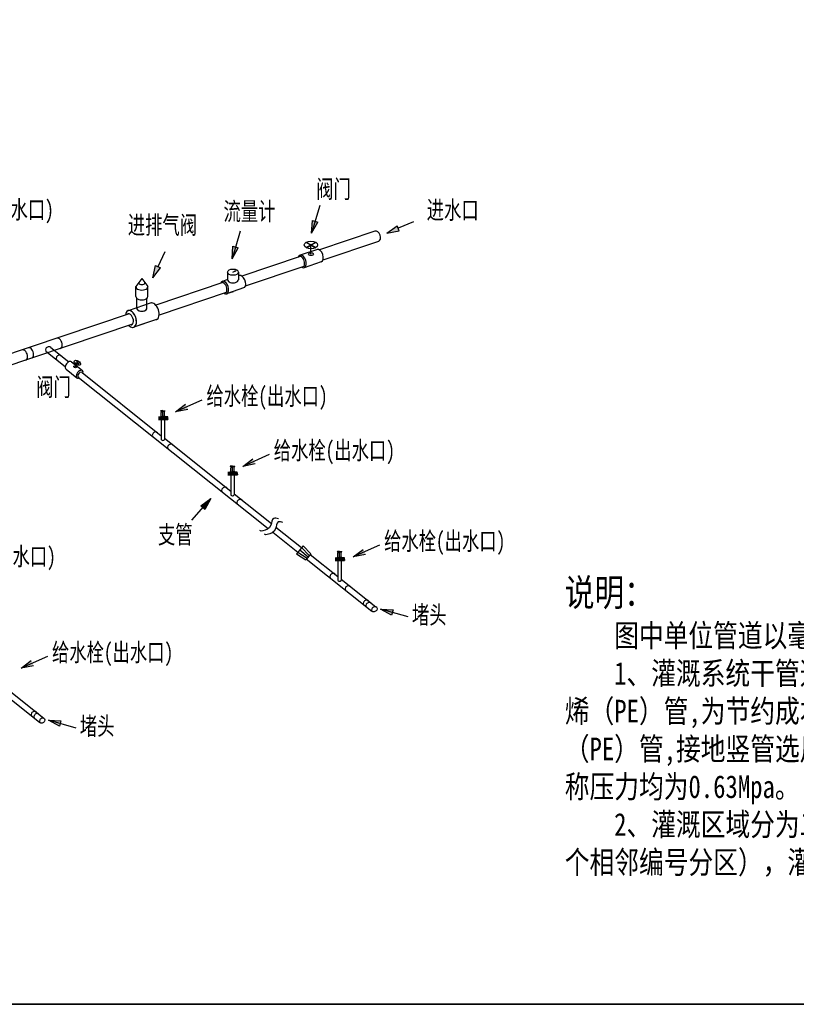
# Model space of a CAD drawing. Extents: x 464172 to 473094, y 3847158 to 3855433.
# Tile 61 of 98: x 467969 to 468312, y 3853429 to 3853863. Entities that reach past the tile are written whole.
import ezdxf

# ---------------------------------------------------------------- set-up
doc = ezdxf.new("R2010")
doc.units = 0
doc.layers.get('0').update_dxf_attribs({"linetype": 'CONTINUOUS'})
doc.styles.add('GB', font='FangSong_GB2312.ttf', dxfattribs={"width": 0.8})
doc.styles.get("Standard").update_dxf_attribs({"font": 'rs.shx', "bigfont": 'hztxt.shx'})

# ---------------------------------------------------------------- blocks, each defined once
blk = doc.blocks.new('142144')
for points in [[(261.48, 99.57), (264.21, 104.42), (261.86, 105.12)], [(294.67, 99.57), (300.15, 100.52), (299.2, 102.79)], [(226.41, 88.15), (229.14, 93), (226.79, 93.7)], [(191.51, 79.72), (192.61, 85.17), (194.85, 84.16)], [(227.48, 82.83), (228.18, 83.07), (227.8, 82.65)], [(201.52, 20.63), (205.96, 23.98), (206.97, 21.73)], [(231.21, -3.41), (235.65, -0.06), (236.66, -2.3)], [(217.07, -17.58), (214.44, -22.47), (212.58, -20.86)], [(279.88, -43.39), (284.31, -40.04), (285.32, -42.28)], [(291.87, -66.35), (297.42, -66.64), (296.75, -69.01)], [(133.42, -92.46), (137.85, -89.11), (138.87, -91.36)], [(145.41, -115.43), (150.96, -115.71), (150.29, -118.08)]]:
    blk.add_hatch(color=256).paths.add_polyline_path(points)
for p, q in [((265.13, 111.77), (261.48, 99.57)), ((261.48, 99.57), (261.86, 105.12)), ((261.48, 99.57), (264.21, 104.42)), ((261.86, 105.12), (264.21, 104.42)), ((306.41, 104.47), (299.68, 101.66)), ((230.05, 100.34), (226.41, 88.15)), ((294.67, 99.57), (299.2, 102.79)), ((294.67, 99.57), (300.15, 100.52)), ((300.15, 100.52), (299.2, 102.79)), ((196.72, 91.33), (193.73, 84.67)), ((226.41, 88.15), (226.79, 93.7)), ((226.41, 88.15), (229.14, 93)), ((226.79, 93.7), (229.14, 93)), ((259.14, 95.52), (263.31, 93.1)), ((259.14, 93.1), (263.31, 95.52)), ((259.14, 93.11), (263.32, 95.52)), ((259.14, 95.52), (263.32, 93.11)), ((261.23, 90.3), (261.23, 94.31)), ((261.23, 90.3), (261.23, 94.31)), ((191.51, 79.72), (192.61, 85.17)), ((191.51, 79.72), (194.85, 84.16)), ((192.61, 85.17), (194.85, 84.16)), ((226.83, 82.29), (227.62, 82.75)), ((227.48, 82.83), (228.18, 83.07)), ((227.8, 82.65), (227.48, 82.83)), ((228.18, 83.07), (227.8, 82.65)), ((186.63, 79.47), (183.97, 75.92)), ((186.63, 79.47), (189.3, 75.92)), ((224.47, 82.29), (224.47, 78.92)), ((229.2, 82.29), (229.2, 78.92)), ((183.97, 71.62), (183.97, 75.92)), ((189.3, 71.62), (189.3, 75.92)), ((184.43, 66.33), (184.43, 70.75)), ((188.84, 66.33), (188.84, 70.75)), ((153.2, 39.53), (158.02, 35.63)), ((155.58, 42.75), (160.4, 38.84)), ((156.97, 42.33), (159.46, 42.3)), ((156.97, 42.33), (159.46, 42.3)), ((157.16, 40.53), (158.21, 42.32)), ((157.16, 40.53), (158.21, 42.32)), ((157.6, 43.4), (158.83, 41.23)), ((157.6, 43.4), (158.83, 41.23)), ((213.12, 25.86), (201.52, 20.63)), ((201.52, 20.63), (205.96, 23.98)), ((206.97, 21.73), (201.52, 20.63)), ((193.95, 18.48), (195.09, 18.48)), ((193.95, 18.38), (195.09, 18.38)), ((193.95, 18.19), (195.09, 18.19)), ((193.95, 18.09), (195.09, 18.09)), ((193.95, 18), (198.17, 18)), ((193.95, 17.63), (198.17, 17.63)), ((193.95, 17.63), (198.17, 17.63)), ((194.33, 17.63), (194.33, 18)), ((194.33, 17.63), (194.33, 17.27)), ((195.95, 21.21), (194.96, 21.17)), ((195.95, 21), (194.97, 21.04)), ((195.13, 18.63), (195.06, 18.48)), ((195.13, 18), (195.08, 18.09)), ((195.09, 18.79), (195.23, 18.99)), ((195.09, 18.63), (195.09, 18.79)), ((195.09, 18.63), (195.95, 18.63)), ((195.09, 18.09), (195.09, 18.48)), ((195.09, 18.29), (195.95, 18.29)), ((195.23, 18.99), (195.23, 20.43)), ((195.71, 20.91), (195.95, 20.91)), ((195.95, 17.25), (195.95, 21.21)), ((195.95, 21.21), (196.94, 21.17)), ((195.95, 21), (196.94, 21.04)), ((196.2, 20.91), (195.95, 20.91)), ((196.81, 18.63), (195.95, 18.63)), ((196.81, 18.29), (195.95, 18.29)), ((196.67, 18.99), (196.67, 20.43)), ((196.81, 18.79), (196.67, 18.99)), ((196.77, 18.63), (196.85, 18.48)), ((196.78, 18), (196.83, 18.09)), ((196.81, 18.63), (196.81, 18.79)), ((196.81, 18.09), (196.81, 18.48)), ((197.95, 18.48), (196.81, 18.48)), ((197.95, 18.38), (196.81, 18.38)), ((197.95, 18.19), (196.81, 18.19)), ((197.95, 18.09), (196.81, 18.09)), ((197.78, 17.63), (197.78, 18)), ((197.78, 17.63), (197.78, 17.27)), ((198.17, 17.63), (198.17, 18)), ((198.17, 17.63), (198.17, 17.27)), ((193.95, 17.27), (198.17, 17.27)), ((195.22, 17.26), (195.22, 8.47)), ((195.22, 17.25), (196.68, 17.25)), ((196.68, 17.25), (196.68, 8.46)), ((242.81, 1.82), (231.21, -3.41)), ((226.58, -3.24), (225.59, -3.28)), ((226.58, -3.45), (225.6, -3.41)), ((225.86, -5.46), (225.86, -4.03)), ((226.34, -3.55), (226.58, -3.55)), ((226.58, -7.2), (226.58, -3.24)), ((226.58, -3.24), (227.58, -3.28)), ((226.58, -3.45), (227.57, -3.41)), ((226.83, -3.55), (226.58, -3.55)), ((227.31, -5.46), (227.31, -4.03)), ((231.21, -3.41), (235.65, -0.06)), ((236.66, -2.3), (231.21, -3.41)), ((224.58, -5.98), (225.72, -5.98)), ((224.58, -6.07), (225.72, -6.07)), ((224.58, -6.26), (225.72, -6.26)), ((224.58, -6.36), (225.72, -6.36)), ((224.58, -6.46), (228.8, -6.46)), ((224.58, -6.82), (228.8, -6.82)), ((224.58, -6.82), (228.8, -6.82)), ((224.58, -7.18), (228.8, -7.18)), ((224.97, -6.82), (224.97, -6.46)), ((224.97, -6.82), (224.97, -7.18)), ((225.76, -5.82), (225.69, -5.98)), ((225.76, -6.46), (225.71, -6.36)), ((225.72, -5.67), (225.86, -5.46)), ((225.72, -5.82), (225.72, -5.67)), ((225.72, -5.82), (226.58, -5.82)), ((225.72, -6.36), (225.72, -5.98)), ((225.72, -6.17), (226.58, -6.17)), ((225.86, -7.19), (225.86, -15.98)), ((225.86, -7.2), (227.31, -7.2)), ((227.45, -5.82), (226.58, -5.82)), ((227.45, -6.17), (226.58, -6.17)), ((227.45, -5.67), (227.31, -5.46)), ((227.31, -7.2), (227.31, -15.99)), ((227.4, -5.82), (227.48, -5.98)), ((227.41, -6.46), (227.46, -6.36)), ((227.45, -5.82), (227.45, -5.67)), ((227.45, -6.36), (227.45, -5.98)), ((228.59, -5.98), (227.45, -5.98)), ((228.59, -6.07), (227.45, -6.07)), ((228.59, -6.26), (227.45, -6.26)), ((228.59, -6.36), (227.45, -6.36)), ((228.41, -6.82), (228.41, -6.46)), ((228.41, -6.82), (228.41, -7.18)), ((228.8, -6.82), (228.8, -6.46)), ((228.8, -6.82), (228.8, -7.18)), ((208.71, -27.17), (217.07, -17.58)), ((212.58, -20.86), (217.07, -17.58)), ((214.44, -22.47), (212.58, -20.86)), ((217.07, -17.58), (214.44, -22.47)), ((291.47, -38.16), (279.88, -43.39)), ((273.85, -40.97), (272.86, -41.01)), ((273.85, -41.18), (272.86, -41.14)), ((272.99, -43.4), (273.13, -43.2)), ((272.99, -43.56), (272.99, -43.4)), ((273.13, -43.2), (273.13, -41.76)), ((273.61, -41.28), (273.85, -41.28)), ((273.85, -44.93), (273.85, -40.97)), ((273.85, -40.97), (274.84, -41.01)), ((273.85, -41.18), (274.84, -41.14)), ((274.09, -41.28), (273.85, -41.28)), ((274.57, -43.2), (274.57, -41.76)), ((274.71, -43.4), (274.57, -43.2)), ((274.71, -43.56), (274.71, -43.4)), ((279.88, -43.39), (284.31, -40.04)), ((285.32, -42.28), (279.88, -43.39)), ((271.85, -43.71), (272.99, -43.71)), ((271.85, -43.8), (272.99, -43.8)), ((271.85, -44), (272.99, -44)), ((271.85, -44.09), (272.99, -44.09)), ((271.85, -44.19), (276.06, -44.19)), ((271.85, -44.55), (276.06, -44.55)), ((271.85, -44.55), (276.06, -44.55)), ((271.85, -44.92), (276.06, -44.92)), ((272.23, -44.55), (272.23, -44.19)), ((272.23, -44.55), (272.23, -44.92)), ((273.03, -43.56), (272.95, -43.71)), ((273.02, -44.19), (272.98, -44.09)), ((272.99, -43.56), (273.85, -43.56)), ((272.99, -44.09), (272.99, -43.71)), ((272.99, -43.9), (273.85, -43.9)), ((273.12, -44.92), (273.12, -53.72)), ((273.12, -44.93), (274.58, -44.93)), ((274.71, -43.56), (273.85, -43.56)), ((274.71, -43.9), (273.85, -43.9)), ((274.58, -44.93), (274.58, -53.72)), ((274.67, -43.56), (274.75, -43.71)), ((274.68, -44.19), (274.72, -44.09)), ((274.71, -44.09), (274.71, -43.71)), ((275.85, -43.71), (274.71, -43.71)), ((275.85, -43.8), (274.71, -43.8)), ((275.85, -44), (274.71, -44)), ((275.85, -44.09), (274.71, -44.09)), ((275.68, -44.55), (275.68, -44.19)), ((275.68, -44.55), (275.68, -44.92)), ((276.06, -44.55), (276.06, -44.19)), ((276.06, -44.55), (276.06, -44.92)), ((304.11, -69.8), (291.87, -66.35)), ((296.75, -69.01), (291.87, -66.35)), ((291.87, -66.35), (297.42, -66.64)), ((297.42, -66.64), (296.75, -69.01)), ((145.02, -87.23), (133.42, -92.46)), ((133.42, -92.46), (137.85, -89.11)), ((138.87, -91.36), (133.42, -92.46)), ((157.66, -118.87), (145.41, -115.43)), ((150.29, -118.08), (145.41, -115.43)), ((145.41, -115.43), (150.96, -115.71)), ((150.96, -115.71), (150.29, -118.08))]:
    blk.add_line(p, q)
for points in [[(289.35, 100.31), (265.01, 92.11)], [(290.94, 95.83), (266.51, 87.6)], [(264.06, 92.35), (256.41, 89.78)], [(264.06, 92.35), (256.41, 89.78)], [(256.5, 89.25), (230.74, 80.58)], [(258.09, 84.77), (232.27, 76.08)], [(265.77, 86.8), (258.26, 84.27)], [(265.77, 86.8), (258.26, 84.27)], [(224.47, 79.01), (222.16, 78.23)], [(224.47, 79), (222.16, 78.23)], [(229.81, 80.8), (229.2, 80.6)], [(229.81, 80.8), (229.2, 80.6)], [(231.19, 80.73), (230.74, 80.58)], [(222.31, 77.74), (192.74, 67.79)], [(231.92, 75.5), (224.01, 72.72)], [(232.74, 76.24), (232.27, 76.08)], [(223.86, 73.25), (194.22, 63.27)], [(226.84, 73.67), (224.01, 72.72)], [(190.76, 68.73), (180.58, 65.3)], [(181.09, 63.87), (-125.25, -39.25)], [(192.2, 61.05), (183.04, 57.97)], [(193.03, 61.34), (192.19, 61.05)], [(193.03, 61.33), (192.2, 61.05)], [(182.48, 59.32), (-122, -43.17)], [(187.37, 59.43), (183.04, 57.97)], [(146.46, 49.07), (154.4, 42.73)], [(144.27, 47.48), (152.89, 40.6)], [(158.62, 36.02), (242.42, -30.88)], [(160.3, 38.02), (195.22, 10.14)], [(196.68, 8.98), (225.86, -14.31)], [(227.31, -15.47), (243.77, -28.61)], [(245.77, -30.21), (257.1, -39.26)], [(244.43, -32.48), (255.42, -41.25)], [(257.77, -38.47), (254.82, -41.95)], [(257.77, -38.47), (261.11, -41.97)], [(254.82, -41.95), (258.9, -44.57)], [(255.42, -41.25), (259.51, -43.85)], [(256.3, -40.21), (260, -43.27)], [(257.1, -39.26), (260.47, -42.72)], [(261.11, -41.97), (258.9, -44.57)], [(260.86, -42.26), (273.12, -52.04)], [(259.17, -44.25), (288.04, -67.3)], [(274.58, -53.21), (289.9, -65.44)], [(114.68, -94.89), (141.58, -116.37)], [(128.12, -102.28), (143.45, -114.51)]]:
    blk.add_lwpolyline(points)
for centre in [(194.9, 18.29), (197.01, 18.29), (225.53, -6.17), (227.64, -6.17), (272.8, -43.9), (274.9, -43.9)]:
    blk.add_circle(centre, 0.0827)
for centre, radius, start, end in [((194.98, 21.11), 0.068, 112.2674, 253.9746), ((195.71, 20.43), 0.479, 90, 180), ((196.2, 20.43), 0.479, 0, 90), ((196.92, 21.11), 0.068, 286.0254, 67.7326), ((197.95, 18.29), 0.192, 270, 90), ((197.95, 18.29), 0.0958, 270, 90), ((225.62, -3.35), 0.068, 112.2674, 253.9746), ((226.34, -4.03), 0.479, 90, 180), ((226.83, -4.03), 0.479, 0, 90), ((227.55, -3.35), 0.068, 286.0254, 67.7326), ((228.59, -6.17), 0.192, 270, 90), ((228.59, -6.17), 0.0958, 270, 90), ((272.88, -41.08), 0.068, 112.2674, 253.9746), ((273.61, -41.76), 0.479, 90, 180), ((274.09, -41.76), 0.479, 0, 90), ((274.82, -41.08), 0.068, 286.0254, 67.7326), ((275.85, -43.9), 0.192, 270, 90), ((275.85, -43.9), 0.0958, 270, 90)]:
    blk.add_arc(centre, radius, start, end)
for centre, major_axis, ratio, start_param, end_param in [((290.19, 98.08), (-0.76, 2.25), 0.707107, 3.141593, 6.283185), ((264.84, 89.56), (-0.93, 2.76), 0.57735, 3.141593, 6.283185), ((264.84, 89.56), (-0.93, 2.76), 0.57735, 3.141593, 6.283185), ((257.33, 87.03), (-0.93, 2.76), 0.57735, 2.52969, 6.902224), ((257.33, 87.03), (-0.93, 2.76), 0.57735, 2.52969, 6.902224), ((253.16, 85.62), (5.11, 1.72), 0.766393, 5.670193, 6.901454), ((253.16, 85.62), (5.11, 1.72), 0.766393, 5.670193, 6.896177), ((223.08, 75.48), (-0.93, 2.76), 0.57735, 2.52969, 6.902224), ((223.09, 75.48), (-0.93, 2.76), 0.57735, 2.52969, 6.902224), ((226.83, 78.92), (-2.36, 0), 0.57735, 0, 3.141593), ((230.59, 78.01), (-0.93, 2.76), 0.57735, 3.416798, 6.283185), ((186.63, 75.92), (-2.66, 0), 0.57735, 0, 3.141593), ((186.63, 77.55), (-1.33, 0), 0.57735, 5.79581, 9.936561), ((218.91, 74.07), (5.11, 1.72), 0.766393, 5.670193, 6.901454), ((186.63, 71.62), (-2.66, 0), 0.57735, 0, 3.141593), ((181.81, 61.64), (-1.24, 3.67), 0.57735, 2.244477, 7.206694), ((181.81, 61.64), (-1.24, 3.67), 0.57735, 2.52969, 6.902224), ((186.63, 66.33), (-2.2, 0), 0.57735, 6.246194, 9.424778), ((186.63, 66.33), (-2.2, 0), 0.57735, 0, 3.178584), ((191.8, 65), (-1.24, 3.67), 0.57735, 3.141593, 6.283185), ((181.3, 61.47), (-0.8, 2.39), 0.59438, 2.913552, 6.494296), ((150, 50.9), (-0.76, 2.25), 0.572867, 3.117355, 6.307423), ((134.7, 45.75), (-0.76, 2.25), 0.572867, 3.117355, 6.307423), ((137.43, 46.66), (-0.76, 2.25), 0.572867, 3.117355, 6.307423), ((145.36, 48.27), (1.09, 0.8), 0.750997, 0, 3.141593), ((150.03, 44.55), (1.09, 0.8), 0.750997, 0, 3.141593), ((154.36, 41.16), (-1.16, -1.63), 0.57735, 3.069409, 6.283185), ((159.21, 37.23), (-1.16, -1.63), 0.57735, 2.244028, 7.104142), ((159.41, 37.05), (-0.75, -1.06), 0.59438, 2.913552, 6.494296), ((192.48, 10.66), (1.09, 0.8), 0.750997, 0, 3.141593), ((195.95, 8.48), (-0.732, 0), 0.563581, 6.174869, 9.513451), ((199.21, 5.29), (1.09, 0.8), 0.750997, 0, 3.141593), ((223.05, -13.74), (1.09, 0.8), 0.750997, 0, 3.141593), ((226.58, -15.98), (-0.732, 0), 0.563581, 6.174869, 9.513451), ((229.77, -19.11), (1.09, 0.8), 0.750997, 0, 3.141593), ((270.75, -51.82), (1.09, 0.8), 0.750997, 0, 3.141593), ((273.85, -53.71), (-0.732, 0), 0.563581, 6.174869, 9.513451), ((277.48, -57.19), (1.09, 0.8), 0.750997, 0, 3.141593), ((285.48, -63.58), (1.09, 0.8), 0.750997, 0, 3.141593), ((286.69, -64.54), (1.09, 0.8), 0.750997, 0, 3.141593), ((289.14, -66.5), (1.09, 0.8), 0.750997, 0, 3.141593), ((139.02, -112.65), (1.09, 0.8), 0.750997, 0, 3.141593), ((140.23, -113.62), (1.09, 0.8), 0.750997, 0, 3.141593), ((142.68, -115.57), (1.09, 0.8), 0.750997, 0, 3.141593)]:
    blk.add_ellipse(centre, major_axis=major_axis, ratio=ratio, start_param=start_param, end_param=end_param)
for centre, major_axis in [((261.23, 94.31), (-2.95, 0)), ((261.23, 94.31), (-2.95, 0)), ((261.23, 90.3), (-1.1, 0)), ((261.23, 90.3), (-1.1, 0)), ((226.83, 82.29), (-2.36, 0)), ((226.83, 82.29), (-2.36, 0)), ((158.21, 42.32), (-1.32, 0.78)), ((158.21, 42.32), (-1.32, 0.78)), ((157.16, 40.53), (-0.491, 0.29)), ((157.16, 40.53), (-0.491, 0.29))]:
    blk.add_ellipse(centre, major_axis=major_axis, ratio=0.57735)
at = {"extrusion": (0, 0, -1)}
for centre in [(289.14, -66.5), (142.68, -115.57)]:
    blk.add_ellipse(centre, major_axis=(1.09, 0.8), ratio=0.750997, start_param=0, end_param=3.141593, dxfattribs=at)
at = {"start_tangent": (-0.956128, 0.292951), "end_tangent": (-0.862633, 0.50583)}
for points in [[(246.87, -26.54), (244.81, -26.33), (243.52, -29.39), (239.98, -31.9), (238.73, -31.77)], [(248.87, -28.15), (246.82, -27.94), (245.53, -30.99), (241.98, -33.5), (240.74, -33.38)]]:
    blk.add_spline(points, degree=3, dxfattribs=at)
at = {"style": 'GB', "width": 0.7}
for s, p in [('阀门', (263.49, 115)), ('给水栓(出水口)', (94.33, 105.92)), ('流量计', (222.66, 105.16)), ('进水口', (312.27, 105.73)), ('进排气阀', (180.44, 99.12)), ('阀门', (140.01, 27.62)), ('给水栓(出水口)', (215.11, 23.67)), ('给水栓(出水口)', (244.8, -0.36)), ('支管', (193.74, -37.5)), ('给水栓(出水口)', (293.46, -40.34)), ('给水栓(出水口)', (95.22, -47.11)), ('堵头', (305.74, -72.86)), ('给水栓(出水口)', (147, -89.42)), ('堵头', (159.28, -121.94))]:
    blk.add_text(s, height=8, dxfattribs=at).set_placement(p)

msp = doc.modelspace()

# ---------------------------------------------------------------- linework, layer by layer
at = {"color": 7, "lineweight": 35}
msp.add_lwpolyline([(467356.44, 3854497.91), (468868.44, 3854497.91), (468868.44, 3853428.71), (467356.44, 3853428.71)], close=True, dxfattribs=at)

# ---------------------------------------------------------------- block references
at = {"color": 1, "linetype": 'Continuous', "lineweight": -3}
msp.add_blockref('142144', (467836.36, 3853669.47), dxfattribs=at)

# ---------------------------------------------------------------- texts
at = {"color": 7, "linetype": 'Continuous', "lineweight": 50, "insert": (468209.53, 3853616.43), "char_height": 12, "width": 401.8265, "attachment_point": 1}
msp.add_mtext('{\\fSimSun|b0|i0|c134|p2;\\W0.8;说明：\\P\\H0.8333X;    图中单位管道以毫米计，其余以米计，高程采用国家85高程系。\\P    1、灌溉系统干管选用DN315 加筋聚乙烯（PE）管，支管均选用DN250 加筋聚乙烯（PE）管,为节约成本，每条支管末端6个出水口范围选用DN200 加筋聚乙烯（PE）管,接地竖管选用DN110 加筋聚乙烯（PE）管，出水口选用DN75 给水栓。公称压力均为0.63Mpa。\\P    2、灌溉区域分为二十六个分区，按每次灌溉4个分区（每次灌溉两个干管上的2个相邻编号分区），灌水周期为7天。\\P  }', dxfattribs=at)

doc.saveas('drawing.dxf')
